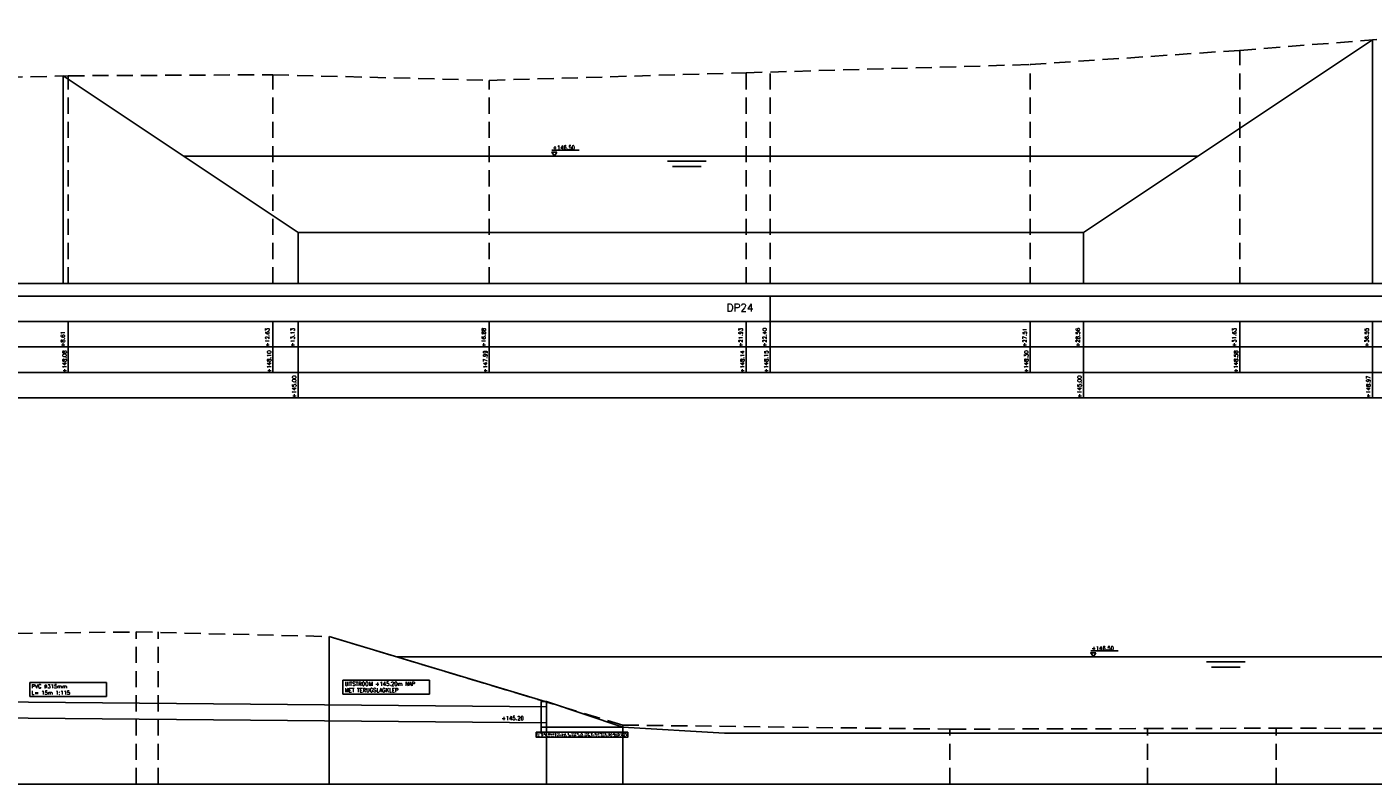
# Model space of a CAD drawing. Header units: metres. Extents: x -32 to 40, y -72 to 118.
# Tile 5 of 25: x -16 to 10, y -56 to -41. Entities that reach past the tile are written whole.
import ezdxf

# ---------------------------------------------------------------- set-up
doc = ezdxf.new("R2010")
doc.units = ezdxf.units.M
doc.linetypes.add('1-200 HIDDEN', pattern=[0.9525, 0.635, -0.3175])
for name, color, linetype in [('PH-BESTAAND', 253, '1-200 HIDDEN'), ('PH-BETON', 8, 'Continuous'), ('PH-NIEUW-SPAPELSTENEN', 1, 'Continuous'), ('PH-NIEUW-TEKST', 7, 'Continuous'), ('PH-ONTWERP-WATERBERGING', 6, 'Continuous'), ('PH-RIO-STRENG-RWA', 150, 'Continuous'), ('PH100', 7, 'Continuous')]:
    doc.layers.add(name, color=color, linetype=linetype)
doc.styles.add('ROMANS', font='romans.shx')

msp = doc.modelspace()

# ---------------------------------------------------------------- hatches: boundary and pattern name
at = {"layer": 'PH-BETON'}
h = msp.add_hatch(dxfattribs=at)
h.set_pattern_fill('AR-CONC', color=256, scale=0.0005, angle=0.4165, style=0)
h.set_pattern_definition([(50.416, (-5.48121, -54.53463), (0.091148, -0.007307), [0.009525, -0.104775]), (355.416, (-5.48121, -54.53463), (-0.018316, 0.095398), [0.00762, -0.08382]), (100.868, (-5.47361, -54.53524), (0.072832, 0.088091), [0.008095, -0.089045]), (46.6, (-5.48139, -54.50923), (0.135689, -0.020035), [0.014287, -0.157163]), (97.052, (-5.47009, -54.5109), (0.1178, 0.124573), [0.012143, -0.133568]), (351.6, (-5.48139, -54.50923), (0.1178, 0.124573), [0.01143, -0.12573]), (21.416, (-5.46865, -54.51549), (0.076177, -0.05058), [0.009525, -0.104775]), (326.416, (-5.46865, -54.51549), (0.030231, 0.092316), [0.00762, -0.08382]), (71.868, (-5.4623, -54.519705), (0.106408, 0.041736), [0.008095, -0.089045]), (37.9165, (-5.481208, -54.534632), (0.001237, 0.0422876), [0, -0.082804, 0, -0.08509, 0, -0.0841375]), (7.9165, (-5.48121, -54.53463), (0.0330449, 0.0503318), [0, -0.048514, 0, -0.080899, 0, -0.0320675]), (327.9165, (-5.50953, -54.534837), (0.0678143, -0.0023715), [0, -0.03175, 0, -0.09906, 0, -0.131445]), (317.9165, (-5.52223, -54.53493), (0.0739702, 0.0132513), [0, -0.041275, 0, -0.065786, 0, -0.093345])])
h.paths.add_polyline_path([(-4.581, -54.535), (-4.681, -54.535), (-6.281, -54.535), (-6.381, -54.535), (-6.381, -54.635), (-4.581, -54.635)])

# ---------------------------------------------------------------- linework, layer by layer
at = {"layer": 'PH-BESTAAND', "ltscale": 0.5}
for p, q in [((7.444, -41.135), (13.304, -40.675)), ((3.324, -41.415), (7.444, -41.135)), ((7.444, -45.715), (7.444, -41.135)), ((-2.256, -41.575), (3.324, -41.415)), ((3.324, -45.715), (3.324, -41.415)), ((-20.126, -41.755), (-15.576, -41.635)), ((-15.576, -41.635), (-11.556, -41.615)), ((-15.576, -45.715), (-15.576, -41.635)), ((-11.556, -45.715), (-11.556, -41.615)), ((-11.556, -41.615), (-7.306, -41.725)), ((-7.306, -41.725), (-2.256, -41.575)), ((-7.306, -45.715), (-7.306, -41.725)), ((-2.256, -45.715), (-2.256, -41.575)), ((-1.786, -45.715), (-1.786, -41.561)), ((-18.501, -52.615), (-14.241, -52.565)), ((-14.241, -55.555), (-14.241, -52.565)), ((-14.241, -52.565), (-10.451, -52.655)), ((-13.811, -55.555), (-13.811, -52.564)), ((-10.451, -55.555), (-10.451, -52.655)), ((-10.451, -52.655), (-4.681, -54.395)), ((-4.681, -55.555), (-4.681, -54.395)), ((-4.681, -54.395), (1.749, -54.475)), ((1.749, -54.475), (5.629, -54.465)), ((1.749, -55.555), (1.749, -54.475)), ((5.629, -54.465), (8.159, -54.455)), ((5.629, -55.555), (5.629, -54.465)), ((8.159, -55.555), (8.159, -54.455)), ((8.159, -54.455), (17.409, -54.495))]:
    msp.add_line(p, q, dxfattribs=at)
at = {"layer": 'PH-BETON'}
msp.add_lwpolyline([(-4.681, -54.535), (-4.581, -54.535), (-4.581, -54.635), (-6.381, -54.635), (-6.381, -54.535), (-6.281, -54.535)], dxfattribs=at)
at = {"layer": 'PH-NIEUW-TEKST'}
for p, q in [((-6.074, -43.098), (-5.534, -43.098)), ((4.515, -52.938), (5.056, -52.938))]:
    msp.add_line(p, q, dxfattribs=at)
for points in [[(-5.973, -43.135), (-6.073, -43.135), (-6.023, -43.215)], [(4.617, -52.975), (4.517, -52.975), (4.567, -53.055)]]:
    msp.add_lwpolyline(points, close=True, dxfattribs=at)
at = {"layer": 'PH-ONTWERP-WATERBERGING'}
for p, q in [((10.051, -40.93), (4.374, -44.715)), ((10.051, -40.93), (10.051, -45.715)), ((-15.675, -41.635), (-11.056, -44.715)), ((-15.675, -41.635), (-15.675, -45.715)), ((-11.056, -45.715), (-11.056, -44.715)), ((4.374, -45.715), (4.374, -44.715)), ((-6.207, -53.935), (-10.451, -52.655)), ((-10.451, -52.655), (-10.451, -55.555)), ((-6.281, -54.535), (-6.281, -53.935)), ((-6.281, -53.935), (-6.181, -53.935)), ((-6.181, -53.935), (-6.181, -54.535)), ((-4.681, -54.435), (-6.181, -53.935)), ((-6.281, -54.435), (-4.681, -54.435)), ((-6.181, -54.352), (-6.181, -55.555)), ((-4.681, -54.435), (-4.681, -55.555)), ((-4.681, -54.435), (-2.681, -54.555)), ((-6.281, -54.535), (-4.681, -54.535)), ((-4.681, -55.555), (-4.681, -54.555)), ((-2.681, -54.555), (17.409, -54.555))]:
    msp.add_line(p, q, dxfattribs=at)
msp.add_lwpolyline([(4.374, -44.715), (-11.056, -44.715)], dxfattribs=at)
at = {"layer": 'PH-RIO-STRENG-RWA', "linetype": 'Continuous'}
for points in [[(-21.454, -53.9), (-6.181, -54.037)], [(-21.457, -54.215), (-6.181, -54.352)]]:
    msp.add_lwpolyline(points, dxfattribs=at)
at = {"layer": 'PH100', "color": 4, "linetype": 'Continuous'}
for p, q in [((-3.801, -43.315), (-3.039, -43.315)), ((-3.701, -43.415), (-3.139, -43.415)), ((-9.106, -53.055), (39.635, -53.055)), ((6.789, -53.155), (7.551, -53.155)), ((6.889, -53.255), (7.451, -53.255))]:
    msp.add_line(p, q, dxfattribs=at)
at = {"layer": 'PH100', "color": 5, "linetype": 'Continuous'}
for p, q in [((-31.711, -45.715), (22.952, -45.715)), ((-31.711, -55.555), (39.635, -55.555))]:
    msp.add_line(p, q, dxfattribs=at)
at = {"layer": 'PH100'}
for p, q in [((-27, -45.965), (22.952, -45.965)), ((-27, -46.465), (22.952, -46.465)), ((-15.576, -46.465), (-15.576, -47.465)), ((-11.556, -46.465), (-11.556, -47.465)), ((-11.056, -46.465), (-11.056, -47.965)), ((-7.306, -46.465), (-7.306, -47.465)), ((-2.256, -46.465), (-2.256, -47.465)), ((-1.786, -46.465), (-1.786, -47.465)), ((3.324, -46.465), (3.324, -47.465)), ((4.374, -46.465), (4.374, -47.965)), ((7.444, -46.465), (7.444, -47.465)), ((10.051, -46.465), (10.051, -47.965)), ((-27, -46.965), (22.952, -46.965)), ((-27, -47.465), (22.952, -47.465)), ((-27, -47.965), (22.952, -47.965))]:
    msp.add_line(p, q, dxfattribs=at)
at = {"layer": 'PH100', "color": 4, "linetype": 'Continuous'}
msp.add_lwpolyline([(6.624, -43.215), (-13.306, -43.215)], dxfattribs=at)
at = {"layer": 'PH100'}
msp.add_lwpolyline([(-1.786, -45.965), (-1.786, -46.465)], dxfattribs=at)

# ---------------------------------------------------------------- texts
at = {"layer": 'PH-NIEUW-SPAPELSTENEN', "color": 2, "style": 'ROMANS'}
msp.add_text('+145.20', height=0.075, dxfattribs=at).set_placement((-7.062, -54.298))
at = {"layer": 'PH-NIEUW-SPAPELSTENEN', "color": 2, "insert": (-10.144, -53.547), "char_height": 0.075, "attachment_point": 1, "style": 'ROMANS', "bg_fill": 16}
msp.add_mtext_dynamic_manual_height_columns('UITSTROOM +145.20m NAP\\PMET TERUGSLAGKLEP', width=1.62585, gutter_width=445.184, heights=[0], dxfattribs=at)
at = {"layer": 'PH100', "color": 2, "linetype": 'Continuous', "style": 'ROMANS'}
for p in [(-6.057, -43.083), (4.533, -52.923)]:
    msp.add_text('+146.50', height=0.075, dxfattribs=at).set_placement(p)
at = {"layer": 'PH100', "color": 1, "linetype": 'Continuous', "style": 'ROMANS'}
msp.add_text('DP24', height=0.15, dxfattribs=at).set_placement((-2.639, -46.265))
at = {"layer": 'PH100', "color": 2, "linetype": 'Continuous', "style": 'ROMANS'}
for s, p in [('+8.61', (-15.645, -46.963)), ('+12.63', (-11.625, -46.963)), ('+13.13', (-11.13, -46.963)), ('+16.88', (-7.375, -46.963)), ('+21.93', (-2.325, -46.963)), ('+22.40', (-1.855, -46.963)), ('+27.51', (3.255, -46.963)), ('+28.56', (4.3, -46.963)), ('+31.63', (7.375, -46.963)), ('+36.55', (9.977, -46.963))]:
    msp.add_text(s, height=0.075, rotation=90, dxfattribs=at).set_placement(p)
at = {"layer": 'PH100', "color": 8, "linetype": 'Continuous', "style": 'ROMANS'}
for s, p in [('+148.08', (-15.612, -47.47)), ('+148.10', (-11.592, -47.47)), ('+147.99', (-7.342, -47.47)), ('+148.14', (-2.292, -47.47)), ('+148.15', (-1.822, -47.47)), ('+148.30', (3.288, -47.47)), ('+148.58', (7.408, -47.47))]:
    msp.add_text(s, height=0.075, rotation=90, dxfattribs=at).set_placement(p)
at = {"layer": 'PH100', "color": 6, "linetype": 'Continuous', "style": 'ROMANS'}
for s, p in [('+145.00', (-11.098, -47.965)), ('+145.00', (4.332, -47.965)), ('+148.97', (10.009, -47.965))]:
    msp.add_text(s, height=0.075, rotation=90, dxfattribs=at).set_placement(p)

# ---------------------------------------------------------------- next in the draw order: texts
at = {"layer": 'PH-NIEUW-SPAPELSTENEN', "color": 2, "insert": (-16.295, -53.596), "char_height": 0.075, "attachment_point": 1, "style": 'ROMANS', "bg_fill": 18}
msp.add_mtext_dynamic_manual_height_columns('\\A1;PVC %%C315mm \\PL= 15m 1:115', width=1.43173, gutter_width=1, heights=[0], dxfattribs=at)

doc.saveas('drawing.dxf')
